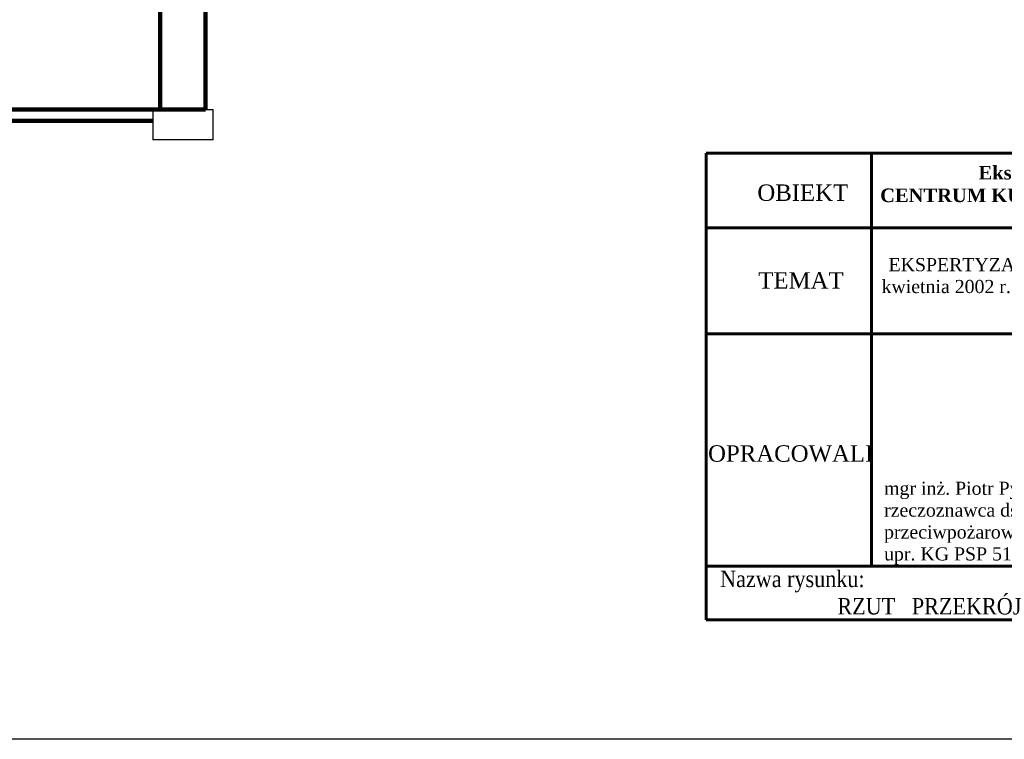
# Model space of a CAD drawing. Header units: inches. Extents: x -1901 to 7725, y 4299 to 7113.
# Tile 68 of 180: x 1503 to 2807, y 4299 to 5253. Entities that reach past the tile are written whole.
import ezdxf

# ---------------------------------------------------------------- set-up
doc = ezdxf.new("R2010")
doc.units = ezdxf.units.IN
doc.header["$MEASUREMENT"] = 0
doc.layers.add('at_Entity', color=7, linetype='Continuous')
doc.layers.add('at_Rect', color=7, linetype='Continuous')
doc.layers.add('P', color=250, linetype='Continuous', lineweight=18)

msp = doc.modelspace()

# ---------------------------------------------------------------- linework, layer by layer
at = {"color": 0, "lineweight": 60}
msp.add_line((2631.5, 5075.5), (2631.5, 4528.8), dxfattribs=at)
at = {"layer": 'at_Entity', "color": 7, "lineweight": 211}
for p, q in [((1688.9, 5476.6), (1688.9, 5133.6)), ((1748.9, 5469), (1748.9, 5133.6)), ((-1096, 5133.6), (1748.9, 5133.6)), ((151.4, 5118.4), (1679.2, 5118.4))]:
    msp.add_line(p, q, dxfattribs=at)
at = {"layer": 'at_Rect', "color": 7}
for p, q in [((1679.2, 5133.6), (1759.1, 5133.6)), ((1679.2, 5133.6), (1679.2, 5093.4)), ((1759.1, 5093.4), (1759.1, 5133.6)), ((1759.1, 5093.4), (1679.2, 5093.4)), ((4313.7, 4299.3), (-1900.6, 4299.3))]:
    msp.add_line(p, q, dxfattribs=at)
at = {"layer": 'P', "color": 0, "lineweight": 60}
for points in [[(2412.2, 5075.7), (2412.2, 4457.5)], [(3668.4, 5075.7), (2412.2, 5075.7)], [(3668.4, 4977), (2412.2, 4977)], [(3668.4, 4977), (2412.2, 4977)], [(3668.4, 4836.6), (2412.2, 4836.6)], [(3668.4, 4528.8), (2412.2, 4528.8)], [(3668.4, 4457.5), (2412.2, 4457.5)]]:
    msp.add_lwpolyline(points, dxfattribs=at)

# ---------------------------------------------------------------- texts
at = {"color": 0, "attachment_point": 1}
for s, insert, char_height, width in [('\\pi284;{\\fTimes New Roman|b1|i0|c238|p18;\\C256;Ekspertyza techniczna stanu ochrony przeciwpożarowej budynku \\P\\pi153.69;CENTRUM KULTURY I TURYSTYKI UL. WARSZAWSKA 26, 11 - 700 MRĄGOWO\\H1.0036x; }', (2489.1, 5058.9), 18, 1314.643), ('\\pi15.19;{\\fTimes New Roman|b0|i0|c238|p18;EKSPERTYZA TECHNICZNA w trybie § 2 rozporządzenia Ministra Infrastruktury z 12 \\P\\pi5.9078;kwietnia 2002 r. w sprawie warunków technicznych, jakim powinny odpowiadać budynki i \\P\\pi225.62;ich usytuowanie (Dz. U. Nr 75, poz. 690 ze zm.)}', (2638.7, 4936.8), 17.3855, 948.451)]:
    msp.add_mtext(s, dxfattribs=dict(at, insert=insert, char_height=char_height, width=width))
at = {"color": 0, "lineweight": 60, "attachment_point": 1}
for s, insert, char_height, width in [('{\\fTimes New Roman|b0|i0|c238|p0;OBIEKT}', (2480.1, 5034.3), 21.732, 82.558), ('{\\fTimes New Roman|b0|i0|c238|p0;TEMAT}', (2481.3, 4918.1), 21.732, 223.312), ('{\\fTimes New Roman|b0|i0|c238|p0;OPRACOWALI}', (2414.8, 4688.8), 21.732, 751.139), ('{\\ftimes new roman|b0|i0|c238|p18;mgr inż. Piotr Pyza\\Przeczoznawca ds. zabezpieczeń \\Pprzeciwpożarowych\\Pupr. KG PSP 517/2009}', (2648, 4640.6), 17.385, 1036.538), ('{\\fTimes New Roman|b0|i0|c0|p18;\\H0.9999x;Nazwa rysunku:\\P^I^IRZUT   \\fTimes New Roman|b0|i0|c238|p18;PRZEKRÓJ}', (2430.6, 4522.7), 21.732, 731.095)]:
    msp.add_mtext(s, dxfattribs=dict(at, insert=insert, char_height=char_height, width=width))

doc.saveas('drawing.dxf')
